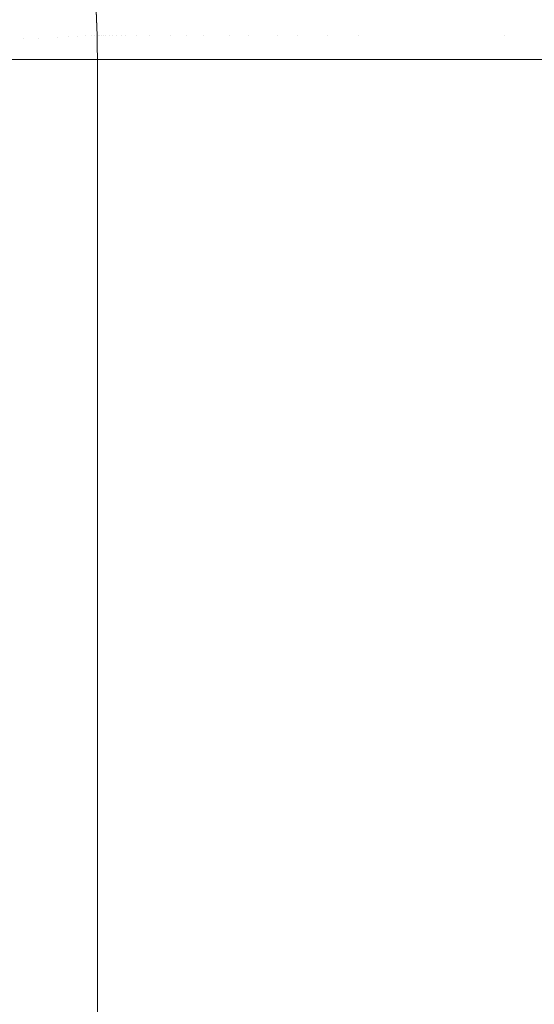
# Model space of a CAD drawing. Header units: centimetres. Extents: x -17.1 to 18.2, y 3.4 to 5.2.
# Tile 145 of 256: x -5.2419 to -5.1737, y 4.9752 to 5.1055. Entities that reach past the tile are written whole.
import ezdxf

# ---------------------------------------------------------------- set-up
doc = ezdxf.new("R2010")
doc.units = ezdxf.units.CM
doc.header["$LTSCALE"] = 2.54
doc.layers.add('Lucido design-1', color=7, linetype='Continuous')

# ---------------------------------------------------------------- blocks, each defined once
blk = doc.blocks.new('Gruppo-4-1')
at = {"color": 7, "linetype": 'Continuous', "lineweight": 9}
for points, invisible_edges in [([(-17.02031, 5.10893, -1872.21589), (-17.02031, 5.10457, -1872.21561), (18.14723, 5.10457, -1872.21561), (18.14723, 5.10666, -1872.21575)], 10), ([(-5.23162, 5.10339, -1872.91551), (-5.23172, 5.10666, -1872.91551), (-5.23176, 5.10789, -1872.71551), (-5.23162, 5.10339, -1872.71551)], 10), ([(-5.23157, 5.10339, -1872.71239), (-5.23162, 5.10339, -1872.71551), (-5.23176, 5.10789, -1872.71551), (-5.23167, 5.10666, -1872.71238)], 13), ([(-5.24032, 5.10297, -1872.96514), (-5.24041, 5.10581, -1872.96514), (-5.23948, 5.1059, -1872.96257), (-5.23939, 5.10301, -1872.96257)], 15), ([(-5.23939, 5.10301, -1872.96257), (-5.23948, 5.1059, -1872.96257), (-5.23859, 5.10599, -1872.95995), (-5.23849, 5.10306, -1872.95995)], 15), ([(-5.23849, 5.10306, -1872.95995), (-5.23859, 5.10599, -1872.95995), (-5.23774, 5.10607, -1872.95727), (-5.23764, 5.1031, -1872.95727)], 15), ([(-5.23684, 5.10313, -1872.95453), (-5.23764, 5.1031, -1872.95727), (-5.23774, 5.10607, -1872.95727), (-5.23694, 5.10615, -1872.95453)], 15), ([(-5.23694, 5.10615, -1872.95453), (-5.23619, 5.10622, -1872.95174), (-5.2361, 5.10317, -1872.95174), (-5.23684, 5.10313, -1872.95453)], 15), ([(-5.2354, 5.1032, -1872.9489), (-5.2361, 5.10317, -1872.95174), (-5.23619, 5.10622, -1872.95174), (-5.2355, 5.10629, -1872.9489)], 15), ([(-5.2355, 5.10629, -1872.9489), (-5.23485, 5.10635, -1872.94602), (-5.23475, 5.10323, -1872.94602), (-5.2354, 5.1032, -1872.9489)], 15), ([(-5.23417, 5.10326, -1872.94309), (-5.23475, 5.10323, -1872.94602), (-5.23485, 5.10635, -1872.94602), (-5.23427, 5.10641, -1872.94309)], 15), ([(-5.23427, 5.10641, -1872.94309), (-5.23374, 5.10646, -1872.94013), (-5.23364, 5.10329, -1872.94013), (-5.23417, 5.10326, -1872.94309)], 15), ([(-5.23316, 5.10331, -1872.93713), (-5.23364, 5.10329, -1872.94013), (-5.23374, 5.10646, -1872.94013), (-5.23327, 5.1065, -1872.93713)], 15), ([(-5.23327, 5.1065, -1872.93713), (-5.23285, 5.10654, -1872.9341), (-5.23275, 5.10333, -1872.9341), (-5.23316, 5.10331, -1872.93713)], 15), ([(-5.2324, 5.10335, -1872.93104), (-5.23275, 5.10333, -1872.9341), (-5.23285, 5.10654, -1872.9341), (-5.23251, 5.10658, -1872.93104)], 15), ([(-5.23251, 5.10658, -1872.93104), (-5.23222, 5.10661, -1872.92797), (-5.23211, 5.10336, -1872.92797), (-5.2324, 5.10335, -1872.93104)], 15), ([(-5.23189, 5.10337, -1872.92487), (-5.23211, 5.10336, -1872.92797), (-5.23222, 5.10661, -1872.92797), (-5.23199, 5.10663, -1872.92487)], 15), ([(-5.23199, 5.10663, -1872.92487), (-5.23183, 5.10664, -1872.92176), (-5.23173, 5.10338, -1872.92176), (-5.23189, 5.10337, -1872.92487)], 15), ([(-5.23163, 5.10338, -1872.91864), (-5.23173, 5.10338, -1872.92176), (-5.23183, 5.10664, -1872.92176), (-5.23174, 5.10665, -1872.91864)], 15), ([(-5.23174, 5.10665, -1872.91864), (-5.23172, 5.10666, -1872.91551), (-5.23162, 5.10339, -1872.91551), (-5.23163, 5.10338, -1872.91864)], 13), ([(-5.23167, 5.10666, -1872.71238), (-5.23157, 5.10666, -1872.70926), (-5.23147, 5.10339, -1872.70927), (-5.23157, 5.10339, -1872.71239)], 15), ([(-5.23131, 5.10339, -1872.70615), (-5.23147, 5.10339, -1872.70927), (-5.23157, 5.10666, -1872.70926), (-5.23141, 5.10666, -1872.70614)], 15), ([(-5.23141, 5.10666, -1872.70614), (-5.23119, 5.10666, -1872.70304), (-5.23108, 5.10339, -1872.70306), (-5.23131, 5.10339, -1872.70615)], 15), ([(-5.23079, 5.10339, -1872.69998), (-5.23108, 5.10339, -1872.70306), (-5.23119, 5.10666, -1872.70304), (-5.2309, 5.10666, -1872.69995)], 15), ([(-5.2309, 5.10666, -1872.69995), (-5.23055, 5.10666, -1872.69689), (-5.23044, 5.10339, -1872.69692), (-5.23079, 5.10339, -1872.69998)], 15), ([(-5.23003, 5.10339, -1872.69389), (-5.23044, 5.10339, -1872.69692), (-5.23055, 5.10666, -1872.69689), (-5.23013, 5.10666, -1872.69385)], 15), ([(-5.23013, 5.10666, -1872.69385), (-5.22966, 5.10666, -1872.69085), (-5.22956, 5.10339, -1872.69089), (-5.23003, 5.10339, -1872.69389)], 15), ([(-5.22903, 5.10339, -1872.68792), (-5.22956, 5.10339, -1872.69089), (-5.22966, 5.10666, -1872.69085), (-5.22913, 5.10666, -1872.68788)], 15), ([(-5.22913, 5.10666, -1872.68788), (-5.22854, 5.10666, -1872.68495), (-5.22844, 5.10339, -1872.68499), (-5.22903, 5.10339, -1872.68792)], 15), ([(-5.2278, 5.10339, -1872.68211), (-5.22844, 5.10339, -1872.68499), (-5.22854, 5.10666, -1872.68495), (-5.22789, 5.10666, -1872.68206)], 15), ([(-5.22789, 5.10666, -1872.68206), (-5.2272, 5.10666, -1872.67921), (-5.2271, 5.10339, -1872.67927), (-5.2278, 5.10339, -1872.68211)], 15), ([(-5.22635, 5.10339, -1872.67648), (-5.2271, 5.10339, -1872.67927), (-5.2272, 5.10666, -1872.67921), (-5.22644, 5.10666, -1872.67642)], 15), ([(-5.22644, 5.10666, -1872.67642), (-5.22564, 5.10666, -1872.67368), (-5.22555, 5.10339, -1872.67374), (-5.22635, 5.10339, -1872.67648)], 15), ([(-5.2247, 5.10339, -1872.67106), (-5.22555, 5.10339, -1872.67374), (-5.22564, 5.10666, -1872.67368), (-5.22479, 5.10666, -1872.67099)], 15), ([(-5.22479, 5.10666, -1872.67099), (-5.2239, 5.10666, -1872.66836), (-5.2238, 5.10339, -1872.66843), (-5.2247, 5.10339, -1872.67106)], 15), ([(-5.22286, 5.10339, -1872.66587), (-5.2238, 5.10339, -1872.66843), (-5.2239, 5.10666, -1872.66836), (-5.22296, 5.10666, -1872.66579)], 15), ([(-5.22296, 5.10666, -1872.66579), (-5.22197, 5.10666, -1872.66328), (-5.22188, 5.10339, -1872.66336), (-5.22286, 5.10339, -1872.66587)], 15), ([(-5.22086, 5.10339, -1872.66092), (-5.22188, 5.10339, -1872.66336), (-5.22197, 5.10666, -1872.66328), (-5.22095, 5.10666, -1872.66083)], 15), ([(-5.22095, 5.10666, -1872.66083), (-5.21989, 5.10666, -1872.65846), (-5.21981, 5.10339, -1872.65855), (-5.22086, 5.10339, -1872.66092)], 15), ([(-5.21872, 5.10339, -1872.65624), (-5.21981, 5.10339, -1872.65855), (-5.21989, 5.10666, -1872.65846), (-5.2188, 5.10666, -1872.65614)], 15), ([(-5.2188, 5.10666, -1872.65614), (-5.21768, 5.10666, -1872.6539), (-5.21759, 5.10339, -1872.654), (-5.21872, 5.10339, -1872.65624)], 15), ([(-5.21644, 5.10339, -1872.65183), (-5.21759, 5.10339, -1872.654), (-5.21768, 5.10666, -1872.6539), (-5.21652, 5.10666, -1872.65173)], 15), ([(-5.21652, 5.10666, -1872.65173), (-5.21534, 5.10666, -1872.64962), (-5.21526, 5.10339, -1872.64973), (-5.21644, 5.10339, -1872.65183)], 15), ([(-5.21405, 5.10339, -1872.6477), (-5.21526, 5.10339, -1872.64973), (-5.21534, 5.10666, -1872.64962), (-5.21413, 5.10666, -1872.64759)], 15), ([(-5.21413, 5.10666, -1872.64759), (-5.2129, 5.10666, -1872.64563), (-5.21283, 5.10339, -1872.64574), (-5.21405, 5.10339, -1872.6477)], 15), ([(-5.21158, 5.10339, -1872.64385), (-5.21283, 5.10339, -1872.64574), (-5.2129, 5.10666, -1872.64563), (-5.21165, 5.10666, -1872.64374)], 15), ([(-5.21165, 5.10666, -1872.64374), (-5.21038, 5.10666, -1872.64192), (-5.21031, 5.10339, -1872.64203), (-5.21158, 5.10339, -1872.64385)], 15), ([(-5.20902, 5.10339, -1872.64029), (-5.21031, 5.10339, -1872.64203), (-5.21038, 5.10666, -1872.64192), (-5.20909, 5.10666, -1872.64017)], 15), ([(-5.20909, 5.10666, -1872.64017), (-5.20779, 5.10666, -1872.63849), (-5.20773, 5.10339, -1872.63861), (-5.20902, 5.10339, -1872.64029)], 15), ([(-5.20641, 5.10339, -1872.63701), (-5.20773, 5.10339, -1872.63861), (-5.20779, 5.10666, -1872.63849), (-5.20648, 5.10666, -1872.63689)], 15), ([(-5.20648, 5.10666, -1872.63689), (-5.20516, 5.10666, -1872.63535), (-5.20509, 5.10339, -1872.63547), (-5.20641, 5.10339, -1872.63701)], 15), ([(-5.20376, 5.10339, -1872.63401), (-5.20509, 5.10339, -1872.63547), (-5.20516, 5.10666, -1872.63535), (-5.20383, 5.10666, -1872.63388)], 15), ([(-5.20383, 5.10666, -1872.63388), (-5.20249, 5.10666, -1872.63248), (-5.20243, 5.10339, -1872.63261), (-5.20376, 5.10339, -1872.63401)], 15), ([(-5.20109, 5.10339, -1872.63128), (-5.20243, 5.10339, -1872.63261), (-5.20249, 5.10666, -1872.63248), (-5.20115, 5.10666, -1872.63114)], 15), ([(-5.20115, 5.10666, -1872.63114), (-5.1998, 5.10666, -1872.62988), (-5.19975, 5.10339, -1872.63001), (-5.20109, 5.10339, -1872.63128)], 15), ([(-5.1984, 5.10339, -1872.62881), (-5.19975, 5.10339, -1872.63001), (-5.1998, 5.10666, -1872.62988), (-5.19845, 5.10666, -1872.62867)], 15), ([(-5.19845, 5.10666, -1872.62867), (-5.19711, 5.10666, -1872.62753), (-5.19706, 5.10339, -1872.62767), (-5.1984, 5.10339, -1872.62881)], 15), ([(-5.19571, 5.10339, -1872.6266), (-5.19706, 5.10339, -1872.62767), (-5.19711, 5.10666, -1872.62753), (-5.19576, 5.10666, -1872.62646)], 15), ([(-5.19576, 5.10666, -1872.62646), (-5.19442, 5.10666, -1872.62544), (-5.19437, 5.10339, -1872.62558), (-5.19571, 5.10339, -1872.6266)], 15), ([(-5.19304, 5.10339, -1872.62463), (-5.19437, 5.10339, -1872.62558), (-5.19442, 5.10666, -1872.62544), (-5.19308, 5.10666, -1872.62448)], 15), ([(-5.19308, 5.10666, -1872.62448), (-5.19175, 5.10666, -1872.62358), (-5.19171, 5.10339, -1872.62373), (-5.19304, 5.10339, -1872.62463)], 15), ([(-5.19038, 5.10339, -1872.62289), (-5.19171, 5.10339, -1872.62373), (-5.19175, 5.10666, -1872.62358), (-5.19042, 5.10666, -1872.62274)], 15), ([(-5.19042, 5.10666, -1872.62274), (-5.1891, 5.10666, -1872.62195), (-5.18906, 5.10339, -1872.6221), (-5.19038, 5.10339, -1872.62289)], 15), ([(-5.18776, 5.10339, -1872.62136), (-5.18906, 5.10339, -1872.6221), (-5.1891, 5.10666, -1872.62195), (-5.18779, 5.10666, -1872.62122)], 15), ([(-5.18779, 5.10666, -1872.62122), (-5.18649, 5.10666, -1872.62053), (-5.18646, 5.10339, -1872.62068), (-5.18776, 5.10339, -1872.62136)], 15), ([(-5.18517, 5.10339, -1872.62005), (-5.18646, 5.10339, -1872.62068), (-5.18649, 5.10666, -1872.62053), (-5.1852, 5.10666, -1872.6199)], 15), ([(-5.1852, 5.10666, -1872.6199), (-5.18392, 5.10666, -1872.61931), (-5.18389, 5.10339, -1872.61947), (-5.18517, 5.10339, -1872.62005)], 15), ([(-5.18262, 5.10339, -1872.61893), (-5.18389, 5.10339, -1872.61947), (-5.18392, 5.10666, -1872.61931), (-5.18265, 5.10666, -1872.61878)], 15), ([(-5.18265, 5.10666, -1872.61878), (-5.1814, 5.10666, -1872.61828), (-5.18137, 5.10339, -1872.61844), (-5.18262, 5.10339, -1872.61893)], 15), ([(-5.18013, 5.10339, -1872.61799), (-5.18137, 5.10339, -1872.61844), (-5.1814, 5.10666, -1872.61828), (-5.18015, 5.10666, -1872.61783)], 15), ([(-5.18015, 5.10666, -1872.61783), (-5.17892, 5.10666, -1872.61743), (-5.1789, 5.10339, -1872.61758), (-5.18013, 5.10339, -1872.61799)], 15), ([(-5.17769, 5.10339, -1872.61722), (-5.1789, 5.10339, -1872.61758), (-5.17892, 5.10666, -1872.61743), (-5.17771, 5.10666, -1872.61706)], 15), ([(-5.17771, 5.10666, -1872.61706), (-5.17651, 5.10666, -1872.61674), (-5.17649, 5.10339, -1872.61689), (-5.17769, 5.10339, -1872.61722)], 15), ([(-5.1753, 5.10339, -1872.6166), (-5.17649, 5.10339, -1872.61689), (-5.17651, 5.10666, -1872.61674), (-5.17532, 5.10666, -1872.61645)], 15), ([(-5.17532, 5.10666, -1872.61645), (-5.17415, 5.10666, -1872.61619), (-5.17413, 5.10339, -1872.61635), (-5.1753, 5.10339, -1872.6166)], 15), ([(-5.17298, 5.10339, -1872.61613), (-5.17413, 5.10339, -1872.61635), (-5.17415, 5.10666, -1872.61619), (-5.17299, 5.10666, -1872.61597)], 15), ([(18.14723, 5.10339, -1872.21558), (18.14723, 5.10457, -1872.21561), (-17.02031, 5.10457, -1872.21561), (-17.02031, 5.10339, -1872.21558)], 10), ([(-5.24232, 5.10287, -1872.97008), (-5.24241, 5.10561, -1872.97008), (-5.24139, 5.10571, -1872.96764), (-5.2413, 5.10292, -1872.96764)], 15), ([(-5.2413, 5.10292, -1872.96764), (-5.24139, 5.10571, -1872.96764), (-5.24041, 5.10581, -1872.96514), (-5.24032, 5.10297, -1872.96514)], 15), ([(-17.02031, 5.10339, -1872.21558), (-17.02031, 5.10021, -1872.21551), (18.14723, 5.10021, -1872.21551), (18.14723, 5.10339, -1872.21558)], 8), ([(-5.2354, 5.1032, -1872.9489), (-5.23475, 5.10323, -1872.94602), (-5.23464, 5.10021, -1872.94561)], 11), ([(-5.23464, 5.10021, -1872.94561), (-5.23475, 5.10323, -1872.94602), (-5.23417, 5.10326, -1872.94309)], 11), ([(-5.23355, 5.10021, -1872.93978), (-5.23464, 5.10021, -1872.94561), (-5.23417, 5.10326, -1872.94309)], 10), ([(-5.23417, 5.10326, -1872.94309), (-5.23364, 5.10329, -1872.94013), (-5.23355, 5.10021, -1872.93978)], 11), ([(-5.23355, 5.10021, -1872.93978), (-5.23364, 5.10329, -1872.94013), (-5.23316, 5.10331, -1872.93713)], 11), ([(-5.23268, 5.10021, -1872.93378), (-5.23355, 5.10021, -1872.93978), (-5.23316, 5.10331, -1872.93713)], 10), ([(-5.23316, 5.10331, -1872.93713), (-5.23275, 5.10333, -1872.9341), (-5.23268, 5.10021, -1872.93378)], 11), ([(-5.23268, 5.10021, -1872.93378), (-5.23275, 5.10333, -1872.9341), (-5.2324, 5.10335, -1872.93104)], 11), ([(-5.23206, 5.10021, -1872.92765), (-5.23268, 5.10021, -1872.93378), (-5.2324, 5.10335, -1872.93104)], 10), ([(-5.2324, 5.10335, -1872.93104), (-5.23211, 5.10336, -1872.92797), (-5.23206, 5.10021, -1872.92765)], 11), ([(-5.23206, 5.10021, -1872.92765), (-5.23211, 5.10336, -1872.92797), (-5.23189, 5.10337, -1872.92487)], 11), ([(-5.23168, 5.10021, -1872.92144), (-5.23206, 5.10021, -1872.92765), (-5.23189, 5.10337, -1872.92487)], 10), ([(-5.23189, 5.10337, -1872.92487), (-5.23173, 5.10338, -1872.92176), (-5.23168, 5.10021, -1872.92144)], 11), ([(-5.23168, 5.10021, -1872.92144), (-5.23173, 5.10338, -1872.92176), (-5.23163, 5.10338, -1872.91864)], 11), ([(-5.23163, 5.10338, -1872.91864), (-5.23163, 5.10021, -1872.91864), (-5.23168, 5.10021, -1872.92144)], 9), ([(-5.23163, 5.10338, -1872.91864), (-5.23162, 5.10339, -1872.91551), (-5.23158, 5.10201, -1872.91551)], 9), ([(-5.23158, 5.10201, -1872.91551), (-5.23157, 5.10021, -1872.91551), (-5.23163, 5.10021, -1872.91864), (-5.23163, 5.10338, -1872.91864)], 12), ([(-5.23162, 5.10339, -1872.71551), (-5.23158, 5.10201, -1872.71551), (-5.23158, 5.10201, -1872.91551), (-5.23162, 5.10339, -1872.91551)], 10), ([(-5.23158, 5.10201, -1872.71551), (-5.23162, 5.10339, -1872.71551), (-5.23157, 5.10339, -1872.71239)], 10), ([(-5.23158, 5.10201, -1872.71551), (-5.23157, 5.10339, -1872.71239), (-5.2315, 5.10021, -1872.71239)], 11), ([(-5.2315, 5.10021, -1872.71239), (-5.23157, 5.10339, -1872.71239), (-5.23147, 5.10339, -1872.70927)], 11), ([(-5.23147, 5.10339, -1872.70927), (-5.23144, 5.10021, -1872.70925), (-5.2315, 5.10021, -1872.71239)], 9), ([(-5.23144, 5.10021, -1872.70925), (-5.23147, 5.10339, -1872.70927), (-5.23131, 5.10339, -1872.70615)], 11), ([(-5.23131, 5.10339, -1872.70615), (-5.23124, 5.10021, -1872.70616), (-5.23144, 5.10021, -1872.70925)], 9), ([(-5.23131, 5.10339, -1872.70615), (-5.23108, 5.10339, -1872.70306), (-5.23105, 5.10021, -1872.70308)], 11), ([(-5.23105, 5.10021, -1872.70308), (-5.23124, 5.10021, -1872.70616), (-5.23131, 5.10339, -1872.70615)], 10), ([(-5.23073, 5.10021, -1872.69999), (-5.23105, 5.10021, -1872.70308), (-5.23108, 5.10339, -1872.70306)], 10), ([(-5.23108, 5.10339, -1872.70306), (-5.23079, 5.10339, -1872.69998), (-5.23073, 5.10021, -1872.69999)], 11), ([(-5.23079, 5.10339, -1872.69998), (-5.23044, 5.10339, -1872.69692), (-5.23042, 5.10021, -1872.69703)], 11), ([(-5.23042, 5.10021, -1872.69703), (-5.23073, 5.10021, -1872.69999), (-5.23079, 5.10339, -1872.69998)], 10), ([(-5.22997, 5.10021, -1872.6939), (-5.23042, 5.10021, -1872.69703), (-5.23044, 5.10339, -1872.69692)], 10), ([(-5.23044, 5.10339, -1872.69692), (-5.23003, 5.10339, -1872.69389), (-5.22997, 5.10021, -1872.6939)], 11), ([(-5.23003, 5.10339, -1872.69389), (-5.22956, 5.10339, -1872.69089), (-5.22957, 5.10021, -1872.69113)], 11), ([(-5.22957, 5.10021, -1872.69113), (-5.22997, 5.10021, -1872.6939), (-5.23003, 5.10339, -1872.69389)], 10), ([(-5.22897, 5.10021, -1872.68794), (-5.22957, 5.10021, -1872.69113), (-5.22956, 5.10339, -1872.69089)], 10), ([(-5.22956, 5.10339, -1872.69089), (-5.22903, 5.10339, -1872.68792), (-5.22897, 5.10021, -1872.68794)], 11), ([(-5.22903, 5.10339, -1872.68792), (-5.22844, 5.10339, -1872.68499), (-5.2285, 5.10021, -1872.68542)], 11), ([(-5.2285, 5.10021, -1872.68542), (-5.22897, 5.10021, -1872.68794), (-5.22903, 5.10339, -1872.68792)], 10), ([(-5.22774, 5.10021, -1872.68213), (-5.2285, 5.10021, -1872.68542), (-5.22844, 5.10339, -1872.68499)], 10), ([(-5.22844, 5.10339, -1872.68499), (-5.2278, 5.10339, -1872.68211), (-5.22774, 5.10021, -1872.68213)], 11), ([(-5.2278, 5.10339, -1872.68211), (-5.2271, 5.10339, -1872.67927), (-5.22723, 5.10021, -1872.67994)], 11), ([(-5.22723, 5.10021, -1872.67994), (-5.22774, 5.10021, -1872.68213), (-5.2278, 5.10339, -1872.68211)], 10), ([(-5.22629, 5.10021, -1872.67651), (-5.22723, 5.10021, -1872.67994), (-5.2271, 5.10339, -1872.67927), (-5.22635, 5.10339, -1872.67648)], 14), ([(-5.22635, 5.10339, -1872.67648), (-5.22555, 5.10339, -1872.67374), (-5.2258, 5.10021, -1872.6747)], 11), ([(-5.2258, 5.10021, -1872.6747), (-5.22629, 5.10021, -1872.67651), (-5.22635, 5.10339, -1872.67648)], 10), ([(-5.22555, 5.10339, -1872.67374), (-5.2255, 5.10021, -1872.67377), (-5.2258, 5.10021, -1872.6747)], 9), ([(-5.22465, 5.10021, -1872.67109), (-5.2255, 5.10021, -1872.67377), (-5.22555, 5.10339, -1872.67374), (-5.2247, 5.10339, -1872.67106)], 14), ([(-5.2247, 5.10339, -1872.67106), (-5.2238, 5.10339, -1872.66843), (-5.22422, 5.10021, -1872.66973)], 11), ([(-5.22422, 5.10021, -1872.66973), (-5.22465, 5.10021, -1872.67109), (-5.2247, 5.10339, -1872.67106)], 10), ([(-5.2238, 5.10339, -1872.66843), (-5.22376, 5.10021, -1872.66846), (-5.22422, 5.10021, -1872.66973)], 9), ([(-5.22251, 5.10021, -1872.66504), (-5.22376, 5.10021, -1872.66846), (-5.2238, 5.10339, -1872.66843), (-5.22286, 5.10339, -1872.66587)], 14), ([(-5.22251, 5.10021, -1872.66504), (-5.22286, 5.10339, -1872.66587), (-5.22188, 5.10339, -1872.66336)], 11), ([(-5.22188, 5.10339, -1872.66336), (-5.22183, 5.10021, -1872.6634), (-5.22251, 5.10021, -1872.66504)], 9), ([(-5.2207, 5.10021, -1872.66062), (-5.22183, 5.10021, -1872.6634), (-5.22188, 5.10339, -1872.66336), (-5.22086, 5.10339, -1872.66092)], 14), ([(-5.2207, 5.10021, -1872.66062), (-5.22086, 5.10339, -1872.66092), (-5.21981, 5.10339, -1872.65855)], 11), ([(-5.21981, 5.10339, -1872.65855), (-5.21976, 5.10021, -1872.65858), (-5.2207, 5.10021, -1872.66062)], 9), ([(-5.21981, 5.10339, -1872.65855), (-5.21872, 5.10339, -1872.65624), (-5.2188, 5.10021, -1872.65649)], 11), ([(-5.2188, 5.10021, -1872.65649), (-5.21976, 5.10021, -1872.65858), (-5.21981, 5.10339, -1872.65855)], 10), ([(-5.21872, 5.10339, -1872.65624), (-5.21759, 5.10339, -1872.654), (-5.21755, 5.10021, -1872.65404), (-5.2188, 5.10021, -1872.65649)], 11), ([(-5.21759, 5.10339, -1872.654), (-5.21644, 5.10339, -1872.65183), (-5.21683, 5.10021, -1872.65263)], 11), ([(-5.21683, 5.10021, -1872.65263), (-5.21755, 5.10021, -1872.65404), (-5.21759, 5.10339, -1872.654)], 10), ([(-5.21644, 5.10339, -1872.65183), (-5.21526, 5.10339, -1872.64973), (-5.21481, 5.10021, -1872.64904), (-5.21683, 5.10021, -1872.65263)], 11), ([(-5.21481, 5.10021, -1872.64904), (-5.21526, 5.10339, -1872.64973), (-5.21405, 5.10339, -1872.6477)], 11), ([(-5.21405, 5.10339, -1872.6477), (-5.21401, 5.10021, -1872.64774), (-5.21481, 5.10021, -1872.64904)], 9), ([(-5.21405, 5.10339, -1872.6477), (-5.21283, 5.10339, -1872.64574), (-5.21276, 5.10021, -1872.64571), (-5.21401, 5.10021, -1872.64774)], 11), ([(-5.21154, 5.10021, -1872.6439), (-5.21276, 5.10021, -1872.64571), (-5.21283, 5.10339, -1872.64574), (-5.21158, 5.10339, -1872.64385)], 14), ([(-5.21158, 5.10339, -1872.64385), (-5.21031, 5.10339, -1872.64203), (-5.21068, 5.10021, -1872.64263)], 11), ([(-5.21068, 5.10021, -1872.64263), (-5.21154, 5.10021, -1872.6439), (-5.21158, 5.10339, -1872.64385)], 10), ([(-5.20859, 5.10021, -1872.63978), (-5.21068, 5.10021, -1872.64263), (-5.21031, 5.10339, -1872.64203), (-5.20902, 5.10339, -1872.64029)], 14), ([(-5.20859, 5.10021, -1872.63978), (-5.20902, 5.10339, -1872.64029), (-5.20773, 5.10339, -1872.63861)], 11), ([(-5.20773, 5.10339, -1872.63861), (-5.20769, 5.10021, -1872.63866), (-5.20859, 5.10021, -1872.63978)], 9), ([(-5.20649, 5.10021, -1872.63716), (-5.20769, 5.10021, -1872.63866), (-5.20773, 5.10339, -1872.63861), (-5.20641, 5.10339, -1872.63701)], 14), ([(-5.20641, 5.10339, -1872.63701), (-5.20509, 5.10339, -1872.63547), (-5.20506, 5.10021, -1872.63552), (-5.20649, 5.10021, -1872.63716)], 11), ([(-5.20509, 5.10339, -1872.63547), (-5.20376, 5.10339, -1872.63401), (-5.20437, 5.10021, -1872.63473)], 11), ([(-5.20437, 5.10021, -1872.63473), (-5.20506, 5.10021, -1872.63552), (-5.20509, 5.10339, -1872.63547)], 10), ([(-5.20376, 5.10339, -1872.63401), (-5.20243, 5.10339, -1872.63261), (-5.20228, 5.10021, -1872.63251), (-5.20437, 5.10021, -1872.63473)], 11), ([(-5.20106, 5.10021, -1872.63133), (-5.20228, 5.10021, -1872.63251), (-5.20243, 5.10339, -1872.63261), (-5.20109, 5.10339, -1872.63128)], 14), ([(-5.20109, 5.10339, -1872.63128), (-5.19975, 5.10339, -1872.63001), (-5.2002, 5.10021, -1872.63049)], 11), ([(-5.2002, 5.10021, -1872.63049), (-5.20106, 5.10021, -1872.63133), (-5.20109, 5.10339, -1872.63128)], 10), ([(-5.19813, 5.10021, -1872.62863), (-5.2002, 5.10021, -1872.63049), (-5.19975, 5.10339, -1872.63001), (-5.1984, 5.10339, -1872.62881)], 14), ([(-5.1984, 5.10339, -1872.62881), (-5.19706, 5.10339, -1872.62767), (-5.19703, 5.10021, -1872.62773), (-5.19813, 5.10021, -1872.62863)], 11), ([(-5.19706, 5.10339, -1872.62767), (-5.19571, 5.10339, -1872.6266), (-5.19608, 5.10021, -1872.62694)], 11), ([(-5.19608, 5.10021, -1872.62694), (-5.19703, 5.10021, -1872.62773), (-5.19706, 5.10339, -1872.62767)], 10), ([(-5.19571, 5.10339, -1872.6266), (-5.19437, 5.10339, -1872.62558), (-5.19405, 5.10021, -1872.6254), (-5.19608, 5.10021, -1872.62694)], 11), ([(-5.19302, 5.10021, -1872.62468), (-5.19405, 5.10021, -1872.6254), (-5.19437, 5.10339, -1872.62558), (-5.19304, 5.10339, -1872.62463)], 14), ([(-5.19304, 5.10339, -1872.62463), (-5.19171, 5.10339, -1872.62373), (-5.19204, 5.10021, -1872.624), (-5.19302, 5.10021, -1872.62468)], 11), ([(-5.19004, 5.10021, -1872.62273), (-5.19204, 5.10021, -1872.624), (-5.19171, 5.10339, -1872.62373), (-5.19038, 5.10339, -1872.62289)], 14), ([(-5.19038, 5.10339, -1872.62289), (-5.18906, 5.10339, -1872.6221), (-5.18905, 5.10021, -1872.62216), (-5.19004, 5.10021, -1872.62273)], 11), ([(-5.18807, 5.10021, -1872.62159), (-5.18905, 5.10021, -1872.62216), (-5.18906, 5.10339, -1872.6221), (-5.18776, 5.10339, -1872.62136)], 14), ([(-5.18776, 5.10339, -1872.62136), (-5.18646, 5.10339, -1872.62068), (-5.18611, 5.10021, -1872.62056), (-5.18807, 5.10021, -1872.62159)], 11), ([(-5.18515, 5.10021, -1872.62011), (-5.18611, 5.10021, -1872.62056), (-5.18646, 5.10339, -1872.62068), (-5.18517, 5.10339, -1872.62005)], 14), ([(-5.18517, 5.10339, -1872.62005), (-5.18389, 5.10339, -1872.61947), (-5.18417, 5.10021, -1872.61964), (-5.18515, 5.10021, -1872.62011)], 11), ([(-5.18225, 5.10021, -1872.61883), (-5.18417, 5.10021, -1872.61964), (-5.18389, 5.10339, -1872.61947), (-5.18262, 5.10339, -1872.61893)], 14), ([(-5.18262, 5.10339, -1872.61893), (-5.18137, 5.10339, -1872.61844), (-5.18136, 5.10021, -1872.6185), (-5.18225, 5.10021, -1872.61883)], 11), ([(-5.18034, 5.10021, -1872.61811), (-5.18136, 5.10021, -1872.6185), (-5.18137, 5.10339, -1872.61844), (-5.18013, 5.10339, -1872.61799)], 14), ([(-5.18013, 5.10339, -1872.61799), (-5.1789, 5.10339, -1872.61758), (-5.17844, 5.10021, -1872.61749), (-5.18034, 5.10021, -1872.61811)], 11), ([(-5.17844, 5.10021, -1872.61749), (-5.1789, 5.10339, -1872.61758), (-5.17769, 5.10339, -1872.61722)], 11), ([(-5.17769, 5.10339, -1872.61722), (-5.17649, 5.10339, -1872.61689), (-5.17655, 5.10021, -1872.61696), (-5.17844, 5.10021, -1872.61749)], 11), ([(-5.17467, 5.10021, -1872.61651), (-5.17655, 5.10021, -1872.61696), (-5.17649, 5.10339, -1872.61689), (-5.1753, 5.10339, -1872.6166)], 14), ([(-5.1753, 5.10339, -1872.6166), (-5.17413, 5.10339, -1872.61635), (-5.17467, 5.10021, -1872.61651)], 11), ([(-5.1728, 5.10021, -1872.61615), (-5.17467, 5.10021, -1872.61651), (-5.17413, 5.10339, -1872.61635), (-5.17298, 5.10339, -1872.61613)], 14), ([(-5.2413, 5.10292, -1872.96764), (-5.24082, 5.10021, -1872.9665), (-5.24271, 5.10021, -1872.97103), (-5.24232, 5.10287, -1872.97008)], 13), ([(-5.24032, 5.10297, -1872.96514), (-5.24082, 5.10021, -1872.9665), (-5.2413, 5.10292, -1872.96764)], 11), ([(-5.23939, 5.10301, -1872.96257), (-5.23905, 5.10021, -1872.96169), (-5.24082, 5.10021, -1872.9665), (-5.24032, 5.10297, -1872.96514)], 13), ([(-5.23849, 5.10306, -1872.95995), (-5.23905, 5.10021, -1872.96169), (-5.23939, 5.10301, -1872.96257)], 11), ([(-5.23764, 5.1031, -1872.95727), (-5.23741, 5.10021, -1872.95659), (-5.23905, 5.10021, -1872.96169), (-5.23849, 5.10306, -1872.95995)], 13), ([(-5.23741, 5.10021, -1872.95659), (-5.23764, 5.1031, -1872.95727), (-5.23684, 5.10313, -1872.95453)], 11), ([(-5.23593, 5.10021, -1872.95122), (-5.23741, 5.10021, -1872.95659), (-5.23684, 5.10313, -1872.95453)], 10), ([(-5.23684, 5.10313, -1872.95453), (-5.2361, 5.10317, -1872.95174), (-5.23593, 5.10021, -1872.95122)], 11), ([(-5.23593, 5.10021, -1872.95122), (-5.2361, 5.10317, -1872.95174), (-5.2354, 5.1032, -1872.9489)], 11), ([(-5.23464, 5.10021, -1872.94561), (-5.23593, 5.10021, -1872.95122), (-5.2354, 5.1032, -1872.9489)], 10), ([(-5.23158, 5.10201, -1872.91551), (-5.23158, 5.10201, -1872.71551), (-5.23157, 5.10021, -1872.71551), (-5.23157, 5.10021, -1872.91551)], 1), ([(-5.2315, 5.10021, -1872.71239), (-5.23157, 5.10021, -1872.71551), (-5.23158, 5.10201, -1872.71551)], 8), ([(-5.24082, 5.10021, -1872.9665), (-5.24082, 3.90021, -1872.9665), (-5.24271, 3.90021, -1872.97103), (-5.24271, 5.10021, -1872.97103)], 5), ([(-5.24082, 5.10021, -1872.9665), (-5.23905, 5.10021, -1872.96169), (-5.23905, 3.90021, -1872.96169), (-5.23967, 3.90021, -1872.96338)], 10), ([(-5.23967, 3.90021, -1872.96338), (-5.24082, 3.90021, -1872.9665), (-5.24082, 5.10021, -1872.9665)], 10), ([(-5.23741, 5.10021, -1872.95659), (-5.23741, 3.90021, -1872.95659), (-5.23905, 3.90021, -1872.96169), (-5.23905, 5.10021, -1872.96169)], 5), ([(-5.23741, 5.10021, -1872.95659), (-5.23593, 5.10021, -1872.95122), (-5.23593, 3.90021, -1872.95122), (-5.23706, 3.90021, -1872.9553)], 10), ([(-5.23706, 3.90021, -1872.9553), (-5.23741, 3.90021, -1872.95659), (-5.23741, 5.10021, -1872.95659)], 10), ([(-5.23593, 5.10021, -1872.95122), (-5.23464, 5.10021, -1872.94561), (-5.23464, 3.90021, -1872.94561), (-5.23505, 3.90021, -1872.94738)], 10), ([(-5.23505, 3.90021, -1872.94738), (-5.23593, 3.90021, -1872.95122), (-5.23593, 5.10021, -1872.95122)], 10), ([(-5.23355, 5.10021, -1872.93978), (-5.23355, 3.90021, -1872.93978), (-5.23464, 3.90021, -1872.94561), (-5.23464, 5.10021, -1872.94561)], 5), ([(-5.23355, 5.10021, -1872.93978), (-5.23268, 5.10021, -1872.93378), (-5.23268, 3.90021, -1872.93378), (-5.23354, 3.90021, -1872.93971)], 10), ([(-5.23354, 3.90021, -1872.93971), (-5.23355, 3.90021, -1872.93978), (-5.23355, 5.10021, -1872.93978)], 10), ([(-5.23268, 5.10021, -1872.93378), (-5.23206, 5.10021, -1872.92765), (-5.23206, 3.90021, -1872.92765), (-5.23253, 3.90021, -1872.93234)], 10), ([(-5.23253, 3.90021, -1872.93234), (-5.23268, 3.90021, -1872.93378), (-5.23268, 5.10021, -1872.93378)], 10), ([(-5.23206, 5.10021, -1872.92765), (-5.23168, 5.10021, -1872.92144), (-5.23168, 3.90021, -1872.92144), (-5.23192, 3.90021, -1872.92532)], 10), ([(-5.23192, 3.90021, -1872.92532), (-5.23206, 3.90021, -1872.92765), (-5.23206, 5.10021, -1872.92765)], 10), ([(-5.23163, 3.90021, -1872.91869), (-5.23168, 3.90021, -1872.92144), (-5.23168, 5.10021, -1872.92144), (-5.23163, 5.10021, -1872.91864)], 10), ([(-5.23163, 5.10021, -1872.91864), (-5.23157, 5.10021, -1872.91551), (-5.23157, 3.90021, -1872.91551), (-5.23163, 3.90021, -1872.91869)], 8), ([(-5.23147, 3.90021, -1872.71106), (-5.23157, 3.90021, -1872.71551), (-5.23157, 5.10021, -1872.71551), (-5.2315, 5.10021, -1872.71239)], 8), ([(-5.2315, 5.10021, -1872.71239), (-5.23144, 5.10021, -1872.70925), (-5.23144, 3.90021, -1872.70925), (-5.23147, 3.90021, -1872.71106)], 10), ([(-5.23127, 3.90021, -1872.70653), (-5.23144, 3.90021, -1872.70925), (-5.23144, 5.10021, -1872.70925), (-5.23124, 5.10021, -1872.70616)], 10), ([(-5.23124, 5.10021, -1872.70616), (-5.23105, 5.10021, -1872.70308), (-5.23105, 3.90021, -1872.70308), (-5.23127, 3.90021, -1872.70653)], 10), ([(-5.23042, 3.90021, -1872.69703), (-5.23093, 3.90021, -1872.70195), (-5.23105, 5.10021, -1872.70308), (-5.23073, 5.10021, -1872.69999)], 10), ([(-5.23093, 3.90021, -1872.70195), (-5.23105, 3.90021, -1872.70308), (-5.23105, 5.10021, -1872.70308)], 10), ([(-5.23073, 5.10021, -1872.69999), (-5.23042, 5.10021, -1872.69703), (-5.23042, 3.90021, -1872.69703)], 10), ([(-5.22979, 3.90021, -1872.69267), (-5.23042, 3.90021, -1872.69703), (-5.23042, 5.10021, -1872.69703), (-5.22997, 5.10021, -1872.6939)], 10), ([(-5.22997, 5.10021, -1872.6939), (-5.22957, 5.10021, -1872.69113), (-5.22957, 3.90021, -1872.69113), (-5.22979, 3.90021, -1872.69267)], 10), ([(-5.22898, 3.90021, -1872.688), (-5.22957, 3.90021, -1872.69113), (-5.22957, 5.10021, -1872.69113), (-5.22897, 5.10021, -1872.68794)], 10), ([(-5.22897, 5.10021, -1872.68794), (-5.2285, 5.10021, -1872.68542), (-5.2285, 3.90021, -1872.68542), (-5.22898, 3.90021, -1872.688)], 10), ([(-5.22802, 3.90021, -1872.68335), (-5.2285, 3.90021, -1872.68542), (-5.2285, 5.10021, -1872.68542), (-5.22774, 5.10021, -1872.68213)], 10), ([(-5.22774, 5.10021, -1872.68213), (-5.22723, 5.10021, -1872.67994), (-5.22723, 3.90021, -1872.67994), (-5.22802, 3.90021, -1872.68335)], 10), ([(-5.2258, 3.90021, -1872.6747), (-5.2269, 3.90021, -1872.67871), (-5.22723, 5.10021, -1872.67994), (-5.22629, 5.10021, -1872.67651)], 10), ([(-5.2269, 3.90021, -1872.67871), (-5.22723, 3.90021, -1872.67994), (-5.22723, 5.10021, -1872.67994)], 10), ([(-5.22629, 5.10021, -1872.67651), (-5.2258, 5.10021, -1872.6747), (-5.2258, 3.90021, -1872.6747)], 10), ([(-5.22422, 3.90021, -1872.66973), (-5.2258, 3.90021, -1872.6747), (-5.2258, 5.10021, -1872.6747), (-5.2255, 5.10021, -1872.67377)], 10), ([(-5.22422, 3.90021, -1872.66973), (-5.2255, 5.10021, -1872.67377), (-5.22465, 5.10021, -1872.67109)], 9), ([(-5.22465, 5.10021, -1872.67109), (-5.22422, 5.10021, -1872.66973), (-5.22422, 3.90021, -1872.66973)], 10), ([(-5.22422, 5.10021, -1872.66973), (-5.22255, 3.90021, -1872.66514), (-5.22416, 3.90021, -1872.66959)], 9), ([(-5.22251, 3.90021, -1872.66504), (-5.22255, 3.90021, -1872.66514), (-5.22422, 5.10021, -1872.66973), (-5.22376, 5.10021, -1872.66846)], 10), ([(-5.22416, 3.90021, -1872.66959), (-5.22422, 3.90021, -1872.66973), (-5.22422, 5.10021, -1872.66973)], 10), ([(-5.22376, 5.10021, -1872.66846), (-5.22251, 5.10021, -1872.66504), (-5.22251, 3.90021, -1872.66504)], 10), ([(-5.22166, 3.90021, -1872.66296), (-5.22251, 3.90021, -1872.66504), (-5.22251, 5.10021, -1872.66504), (-5.22183, 5.10021, -1872.6634)], 10), ([(-5.22183, 5.10021, -1872.6634), (-5.2207, 5.10021, -1872.66062), (-5.2207, 3.90021, -1872.66062), (-5.22166, 3.90021, -1872.66296)], 10), ([(-5.2198, 3.90021, -1872.65867), (-5.2207, 3.90021, -1872.66062), (-5.2207, 5.10021, -1872.66062), (-5.21976, 5.10021, -1872.65858)], 10), ([(-5.21976, 5.10021, -1872.65858), (-5.2188, 5.10021, -1872.65649), (-5.2188, 3.90021, -1872.65649), (-5.2198, 3.90021, -1872.65867)], 10), ([(-5.21779, 3.90021, -1872.65452), (-5.2188, 3.90021, -1872.65649), (-5.2188, 5.10021, -1872.65649), (-5.21755, 5.10021, -1872.65404)], 10), ([(-5.21755, 5.10021, -1872.65404), (-5.21683, 5.10021, -1872.65263), (-5.21683, 3.90021, -1872.65263), (-5.21779, 3.90021, -1872.65452)], 10), ([(-5.21683, 5.10021, -1872.65263), (-5.21481, 5.10021, -1872.64904), (-5.21481, 3.90021, -1872.64904), (-5.21564, 3.90021, -1872.65051)], 10), ([(-5.21564, 3.90021, -1872.65051), (-5.21683, 3.90021, -1872.65263), (-5.21683, 5.10021, -1872.65263)], 10), ([(-5.21276, 3.90021, -1872.64571), (-5.21335, 3.90021, -1872.64667), (-5.21481, 5.10021, -1872.64904), (-5.21401, 5.10021, -1872.64774)], 10), ([(-5.21335, 3.90021, -1872.64667), (-5.21452, 3.90021, -1872.64856), (-5.21481, 5.10021, -1872.64904)], 10), ([(-5.21452, 3.90021, -1872.64856), (-5.21481, 3.90021, -1872.64904), (-5.21481, 5.10021, -1872.64904)], 10), ([(-5.21401, 5.10021, -1872.64774), (-5.21276, 5.10021, -1872.64571), (-5.21276, 3.90021, -1872.64571)], 10), ([(-5.21068, 3.90021, -1872.64263), (-5.21215, 3.90021, -1872.64481), (-5.21276, 5.10021, -1872.64571), (-5.21154, 5.10021, -1872.6439)], 10), ([(-5.21215, 3.90021, -1872.64481), (-5.21276, 3.90021, -1872.64571), (-5.21276, 5.10021, -1872.64571)], 10), ([(-5.21154, 5.10021, -1872.6439), (-5.21068, 5.10021, -1872.64263), (-5.21068, 3.90021, -1872.64263)], 10), ([(-5.21068, 5.10021, -1872.64263), (-5.20859, 5.10021, -1872.63978), (-5.20859, 3.90021, -1872.63978), (-5.20967, 3.90021, -1872.64125)], 10), ([(-5.20967, 3.90021, -1872.64125), (-5.21068, 3.90021, -1872.64263), (-5.21068, 5.10021, -1872.64263)], 10), ([(-5.20649, 3.90021, -1872.63716), (-5.20707, 3.90021, -1872.63789), (-5.20859, 5.10021, -1872.63978), (-5.20769, 5.10021, -1872.63866)], 10), ([(-5.20707, 3.90021, -1872.63789), (-5.20859, 3.90021, -1872.63978), (-5.20859, 5.10021, -1872.63978)], 10), ([(-5.20769, 5.10021, -1872.63866), (-5.20649, 5.10021, -1872.63716), (-5.20649, 3.90021, -1872.63716)], 10), ([(-5.20573, 3.90021, -1872.63629), (-5.20649, 3.90021, -1872.63716), (-5.20649, 5.10021, -1872.63716), (-5.20506, 5.10021, -1872.63552)], 10), ([(-5.20506, 5.10021, -1872.63552), (-5.20437, 5.10021, -1872.63473), (-5.20437, 3.90021, -1872.63473), (-5.20573, 3.90021, -1872.63629)], 10), ([(-5.20437, 5.10021, -1872.63473), (-5.20228, 5.10021, -1872.63251), (-5.20228, 3.90021, -1872.63251), (-5.20298, 3.90021, -1872.63325)], 10), ([(-5.20298, 3.90021, -1872.63325), (-5.20437, 3.90021, -1872.63473), (-5.20437, 5.10021, -1872.63473)], 10), ([(-5.20157, 3.90021, -1872.63182), (-5.20228, 3.90021, -1872.63251), (-5.20228, 5.10021, -1872.63251), (-5.20106, 5.10021, -1872.63133)], 10), ([(-5.20106, 5.10021, -1872.63133), (-5.2002, 5.10021, -1872.63049), (-5.2002, 3.90021, -1872.63049), (-5.20157, 3.90021, -1872.63182)], 10), ([(-5.2002, 5.10021, -1872.63049), (-5.19813, 5.10021, -1872.62863), (-5.19813, 3.90021, -1872.62863), (-5.20015, 3.90021, -1872.63044)], 10), ([(-5.20015, 3.90021, -1872.63044), (-5.2002, 3.90021, -1872.63049), (-5.2002, 5.10021, -1872.63049)], 10), ([(-5.19723, 3.90021, -1872.62789), (-5.19813, 3.90021, -1872.62863), (-5.19813, 5.10021, -1872.62863), (-5.19703, 5.10021, -1872.62773)], 10), ([(-5.19703, 5.10021, -1872.62773), (-5.19608, 5.10021, -1872.62694), (-5.19608, 3.90021, -1872.62694), (-5.19723, 3.90021, -1872.62789)], 10), ([(-5.19608, 5.10021, -1872.62694), (-5.19405, 5.10021, -1872.6254), (-5.19405, 3.90021, -1872.6254), (-5.19426, 3.90021, -1872.62556)], 10), ([(-5.19426, 3.90021, -1872.62556), (-5.19608, 3.90021, -1872.62694), (-5.19608, 5.10021, -1872.62694)], 10), ([(-5.19204, 3.90021, -1872.624), (-5.19405, 3.90021, -1872.6254), (-5.19405, 5.10021, -1872.6254), (-5.19302, 5.10021, -1872.62468)], 10), ([(-5.19302, 5.10021, -1872.62468), (-5.19204, 5.10021, -1872.624), (-5.19204, 3.90021, -1872.624)], 10), ([(-5.19204, 5.10021, -1872.624), (-5.19004, 5.10021, -1872.62273), (-5.19004, 3.90021, -1872.62273), (-5.19123, 3.90021, -1872.62349)], 10), ([(-5.19123, 3.90021, -1872.62349), (-5.19204, 3.90021, -1872.624), (-5.19204, 5.10021, -1872.624)], 10), ([(-5.18807, 3.90021, -1872.62159), (-5.18818, 3.90021, -1872.62165), (-5.19004, 5.10021, -1872.62273), (-5.18905, 5.10021, -1872.62216)], 10), ([(-5.18818, 3.90021, -1872.62165), (-5.19004, 3.90021, -1872.62273), (-5.19004, 5.10021, -1872.62273)], 10), ([(-5.18905, 5.10021, -1872.62216), (-5.18807, 5.10021, -1872.62159), (-5.18807, 3.90021, -1872.62159)], 10), ([(-5.18807, 3.90021, -1872.62159), (-5.18807, 5.10021, -1872.62159), (-5.18611, 5.10021, -1872.62056), (-5.18611, 3.90021, -1872.62056)], 5), ([(-5.1851, 3.90021, -1872.62008), (-5.18611, 3.90021, -1872.62056), (-5.18611, 5.10021, -1872.62056), (-5.18515, 5.10021, -1872.62011)], 10), ([(-5.18515, 5.10021, -1872.62011), (-5.18417, 5.10021, -1872.61964), (-5.18417, 3.90021, -1872.61964), (-5.1851, 3.90021, -1872.62008)], 10), ([(-5.18417, 5.10021, -1872.61964), (-5.18225, 5.10021, -1872.61883), (-5.18225, 3.90021, -1872.61883), (-5.18356, 3.90021, -1872.61938)], 10), ([(-5.18356, 3.90021, -1872.61938), (-5.18417, 3.90021, -1872.61964), (-5.18417, 5.10021, -1872.61964)], 10), ([(-5.18034, 3.90021, -1872.61811), (-5.18047, 3.90021, -1872.61816), (-5.18225, 5.10021, -1872.61883), (-5.18136, 5.10021, -1872.6185)], 10), ([(-5.18047, 3.90021, -1872.61816), (-5.18225, 3.90021, -1872.61883), (-5.18225, 5.10021, -1872.61883)], 10), ([(-5.18136, 5.10021, -1872.6185), (-5.18034, 5.10021, -1872.61811), (-5.18034, 3.90021, -1872.61811)], 10), ([(-5.18034, 3.90021, -1872.61811), (-5.18034, 5.10021, -1872.61811), (-5.17844, 5.10021, -1872.61749), (-5.17844, 3.90021, -1872.61749)], 5), ([(-5.17844, 5.10021, -1872.61749), (-5.17655, 5.10021, -1872.61696), (-5.17655, 3.90021, -1872.61696), (-5.17739, 3.90021, -1872.61719)], 10), ([(-5.17739, 3.90021, -1872.61719), (-5.17844, 3.90021, -1872.61749), (-5.17844, 5.10021, -1872.61749)], 10), ([(-5.17655, 5.10021, -1872.61696), (-5.17467, 5.10021, -1872.61651), (-5.17467, 3.90021, -1872.61651), (-5.17585, 3.90021, -1872.61679)], 10), ([(-5.17585, 3.90021, -1872.61679), (-5.17655, 3.90021, -1872.61696), (-5.17655, 5.10021, -1872.61696)], 10), ([(-5.17467, 5.10021, -1872.61651), (-5.1728, 5.10021, -1872.61615), (-5.1728, 3.90021, -1872.61615), (-5.17432, 3.90021, -1872.61644)], 10), ([(-5.17432, 3.90021, -1872.61644), (-5.17467, 3.90021, -1872.61651), (-5.17467, 5.10021, -1872.61651)], 10)]:
    blk.add_3dface(points, dxfattribs=dict(at, invisible_edges=invisible_edges))
for points in [[(-17.02031, 5.10021, -1872.21551), (-17.02031, 3.50021, -1872.21551), (18.14723, 3.50021, -1872.21551), (18.14723, 5.10021, -1872.21551)], [(-5.23157, 3.90021, -1872.91551), (-5.23157, 5.10021, -1872.91551), (-5.23157, 5.10021, -1872.71551), (-5.23157, 3.90021, -1872.71551)]]:
    blk.add_3dface(points, dxfattribs=at)
blk = doc.blocks.new('Gruppo-5-1')
at = {"color": 7}
blk.add_blockref('Gruppo-4-1', (0, 0), dxfattribs=at)

msp = doc.modelspace()

# ---------------------------------------------------------------- block references
at = {"layer": 'Lucido design-1', "color": 7}
msp.add_blockref('Gruppo-5-1', (0, 0), dxfattribs=at)

doc.saveas('drawing.dxf')
